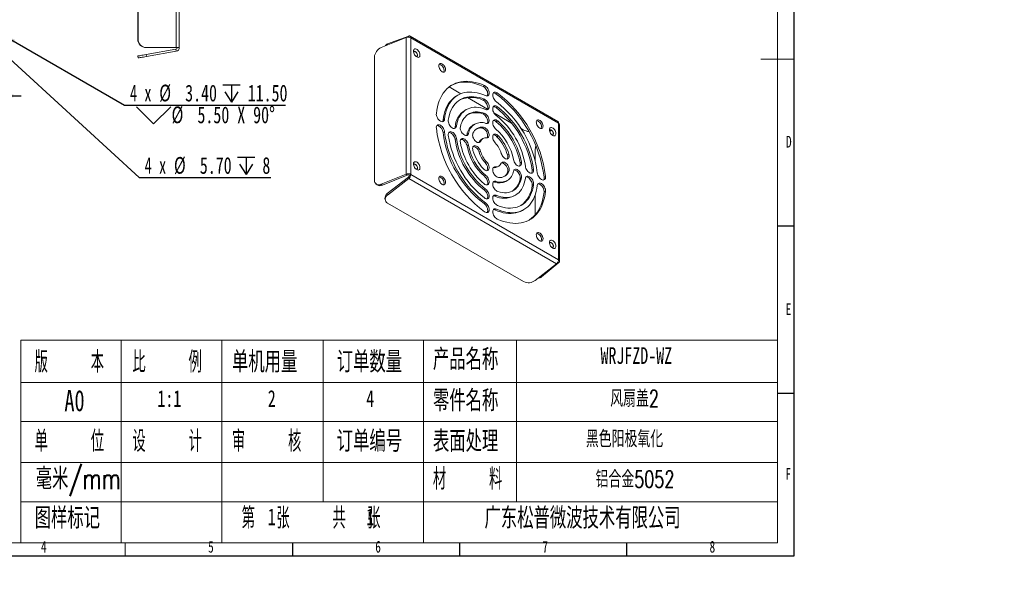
# Model space of a CAD drawing. Header units: millimetres. Extents: x -8 to 916, y -4 to 297.
# Tile 2 of 4: x 188 to 483, y -4 to 160. Entities that reach past the tile are written whole.
import ezdxf

# ---------------------------------------------------------------- set-up
doc = ezdxf.new("R2010")
doc.units = ezdxf.units.MM
for name, color, linetype in [('10', 7, 'Continuous'), ('5', 7, 'Continuous'), ('9', 7, 'Continuous')]:
    doc.layers.add(name, color=color, linetype=linetype)
doc.styles.add('SLDTEXTSTYLE0', font='TXT', dxfattribs={"width": 0.7, "bigfont": 'bigfont'})
doc.styles.add('SLDTEXTSTYLE1', font='TXT', dxfattribs={"width": 0.7})
doc.styles.add('SLDTEXTSTYLE3', font='TXT', dxfattribs={"width": 0.566667, "bigfont": 'bigfont'})
doc.styles.add('SLDTEXTSTYLE4', font='TXT', dxfattribs={"width": 0.633333})
doc.dimstyles.new('SLDDIMSTYLE3', dxfattribs={"dimtxt": 5, "dimasz": 4.08, "dimexe": 0, "dimexo": 0.0625, "dimgap": 1.25, "dimtad": 2, "dimlfac": 2, "dimrnd": 1e-09, "dimzin": 12, "dimdsep": 46, "dimtxsty": 'SLDTEXTSTYLE1', "dimsah": 1, "dimcen": 0.09, "dimadec": 0, "dimazin": 3, "dimtfac": 1, "dimtmove": 0, "dimatfit": 0, "dimfxl": 0, "dimfrac": 2, "dimtolj": 1, "dimtzin": 12, "dimarcsym": 0})
doc.dimstyles.new('SLDDIMSTYLE4', dxfattribs={"dimtxt": 5, "dimasz": 4.08, "dimexe": 0, "dimexo": 0.0625, "dimgap": 1.25, "dimtad": 0, "dimtih": 1, "dimtoh": 1, "dimlfac": 2, "dimrnd": 1e-09, "dimzin": 4, "dimdsep": 46, "dimtxsty": 'SLDTEXTSTYLE1', "dimblk1": 'NONE', "dimsah": 1, "dimcen": 0, "dimadec": 0, "dimazin": 1, "dimtfac": 1, "dimtmove": 0, "dimatfit": 3, "dimldrblk": 'NONE', "dimfxl": 0, "dimfrac": 2, "dimtolj": 1, "dimtzin": 12, "dimarcsym": 0})

# ---------------------------------------------------------------- blocks, each defined once
blk = doc.blocks.new('SW_NOTE_0')
at = {"layer": '10', "color": 0, "attachment_point": 1, "style": 'SLDTEXTSTYLE0'}
for s, insert, char_height in [('1\\M+18141\\M+1955C\\M+196CA\\M+195BD\\M+190AE\\M+18141\\M+19DD9锐\\M+18A70\\M+18141\\M+19DD9\\M+196D1\\M+18E68\\M+18141\\M+19DD9划\\M+18DAD\\M+18141\\M+19DD9变\\M+18C60', (0, 9.55), 7.40833), ('2\\M+18141\\M+18F8A\\M+1974C\\M+196A2\\M+1928D\\M+18EDA\\M+190A1\\M+18CF6\\M+18DB7\\M+18BCF\\M+188C2GB/T1084-2400f级\\M+189C1\\M+18D48', (0, -1.83), 7.40833), ('3\\M+18141\\M+196A2\\M+1928D\\M+18D45\\M+188CA\\M+18CF6\\M+18DB7\\M+18BCF\\M+188C2\\M+1817D0.1', (0, -13.21), 7.4083), ('4\\M+18141\\M+196A2\\M+1928D圆\\M+18A70\\M+18BCF为R2', (0, -24.58), 7.4083), ('5\\M+18141\\M+196A2\\M+1928D\\M+18EDA\\M+190A1\\M+18E51\\M+18FC6SERP\\M+195B6\\M+18C8F\\M+189C1\\M+18D48', (0, -35.96), 7.4083)]:
    blk.add_mtext(s, dxfattribs=dict(at, insert=insert, char_height=char_height))
blk = doc.blocks.new('_D_3')
at = {"layer": '10'}
for p, q in [((176.9, 156.28), (176.9, 135.52)), ((182.4, 156.28), (182.4, 135.52)), ((176.9, 137.52), (170.55, 137.52)), ((182.4, 137.52), (176.9, 137.52)), ((182.4, 137.52), (188.75, 137.52))]:
    blk.add_line(p, q, dxfattribs=at)
for points in [[(176.9, 137.52), (172.82, 138.02), (172.82, 137.01)], [(182.4, 137.52), (186.48, 137.01), (186.48, 138.02)]]:
    blk.add_solid(points, dxfattribs=at)
at = {"layer": '10', "insert": (177.97, 143.96), "char_height": 5, "attachment_point": 1, "style": 'SLDTEXTSTYLE1'}
blk.add_mtext('11', dxfattribs=at)
blk = doc.blocks.new('SW_SYMBOL_HOLE_DEPTH')
at = {"layer": '10', "color": 0}
for p, q in [((0, 875), (800, 875)), ((100, 555), (400, 75)), ((400, 875), (400, 75)), ((700, 555), (400, 75))]:
    blk.add_line(p, q, dxfattribs=at)
blk = doc.blocks.new('SW_SYMBOL_HOLE_SINK')
at = {"layer": '10', "color": 0}
for p, q in [((0, 875), (800, 75)), ((800, 75), (1600, 875))]:
    blk.add_line(p, q, dxfattribs=at)
blk = doc.blocks.new('_D_7')
at = {"layer": '10'}
for p, q in [((181.66, 156.7), (183.13, 155.85)), ((183.13, 155.85), (219.73, 134.71)), ((219.73, 134.71), (267.82, 134.71))]:
    blk.add_line(p, q, dxfattribs=at)
blk.add_solid([(183.13, 155.85), (186.41, 153.37), (186.92, 154.25)], dxfattribs=at)
at = {"layer": '10', "xscale": 0.006445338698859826, "yscale": 0.006445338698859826, "zscale": 0.006445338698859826}
for name, p in [('SW_SYMBOL_HOLE_DEPTH', (249.1, 135.12)), ('SW_SYMBOL_HOLE_SINK', (223.24, 128.6))]:
    blk.add_blockref(name, p, dxfattribs=at)
at = {"layer": '10', "char_height": 5, "attachment_point": 1}
for s, insert, style in [('4 x', (221.32, 140.83), 'SLDTEXTSTYLE4'), ('%%c', (230.08, 140.85), 'SLDTEXTSTYLE1'), ('3.40', (237.83, 140.83), 'SLDTEXTSTYLE1'), ('11.50', (256.54, 140.83), 'SLDTEXTSTYLE1'), ('%%c', (233.76, 134.33), 'SLDTEXTSTYLE1'), ('5.50 X 90°', (241.51, 134.31), 'SLDTEXTSTYLE1')]:
    blk.add_mtext(s, dxfattribs=dict(at, insert=insert, style=style))
blk = doc.blocks.new('_NONE')
blk = doc.blocks.new('_D_8')
at = {"layer": '10'}
for p, q in [((175.84, 157.24), (177.95, 155.32)), ((177.95, 155.32), (224.12, 113.09)), ((224.12, 113.09), (263.43, 113.09))]:
    blk.add_line(p, q, dxfattribs=at)
blk.add_solid([(177.95, 155.32), (180.62, 152.19), (181.3, 152.94)], dxfattribs=at)
at = {"layer": '10', "xscale": 0.006445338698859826, "yscale": 0.006445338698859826, "zscale": 0.006445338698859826}
blk.add_blockref('SW_SYMBOL_HOLE_DEPTH', (253.49, 113.5), dxfattribs=at)
at = {"layer": '10', "char_height": 5, "attachment_point": 1}
for s, insert, style in [('4 x', (225.71, 119.2), 'SLDTEXTSTYLE4'), ('%%c', (234.47, 119.22), 'SLDTEXTSTYLE1'), ('5.70', (242.22, 119.2), 'SLDTEXTSTYLE1'), ('8', (260.93, 119.2), 'SLDTEXTSTYLE1')]:
    blk.add_mtext(s, dxfattribs=dict(at, insert=insert, style=style))

msp = doc.modelspace()

# ---------------------------------------------------------------- linework, layer by layer
at = {"color": 7, "linetype": 'Continuous', "lineweight": 15}
for p, q in [((235.1647, 201.9027), (235.1647, 151.9027)), ((236.0737, 201.9027), (236.0737, 151.9027)), ((223.6594, 199.4027), (223.6594, 154.4027)), ((223.7636, 199.4027), (223.7636, 154.4027)), ((223.6594, 154.4027), (223.7636, 154.4027)), ((303.9386, 154.9212), (296.5031, 151.9157)), ((298.3837, 153.0017), (304.7046, 155.3636)), ((303.9386, 154.9212), (303.9386, 114.0942)), ((304.6583, 155.034), (304.7046, 155.3636)), ((349.3136, 129.841), (305.1195, 155.3537)), ((305.3473, 154.8501), (305.3473, 114.0231)), ((349.5415, 129.3373), (305.3473, 154.8501)), ((226.2257, 151.9027), (226.1215, 151.9027)), ((226.1215, 149.8341), (235.0606, 151.4103)), ((226.2257, 151.9027), (235.1647, 151.9027)), ((226.2257, 149.2432), (235.1647, 150.8194)), ((235.0606, 151.4103), (235.1647, 150.8194)), ((236.0737, 151.9027), (235.1647, 151.9027)), ((298.3837, 153.0017), (298.3352, 152.6562)), ((223.7636, 148.8091), (223.6594, 149.4)), ((226.1215, 149.8341), (226.2257, 149.2432)), ((294.4553, 149.0465), (294.4553, 112.3022)), ((320.2911, 138.1317), (316.7938, 140.1507)), ((326.9647, 140.3231), (327.3889, 140.568)), ((319.4264, 137.7131), (319.0021, 137.4682)), ((328.2659, 133.5279), (322.2856, 136.9803)), ((326.9211, 136.2223), (327.3453, 136.4672)), ((330.788, 138.116), (331.2122, 138.3609)), ((321.9262, 133.3829), (321.5019, 133.138)), ((330.8316, 133.9648), (331.2558, 134.2097)), ((315.0057, 130.2463), (315.4299, 130.4912)), ((326.8395, 132.1), (327.2638, 132.3449)), ((335.467, 129.3708), (330.1805, 132.4226)), ((330.9131, 129.7484), (331.3374, 129.9933)), ((315.0057, 126.4959), (315.4299, 126.7408)), ((318.5669, 128.1401), (318.9912, 128.385)), ((324.426, 129.0526), (324.0017, 128.8077)), ((326.6326, 127.8773), (327.0569, 128.1222)), ((338.9955, 127.3339), (338.31, 127.7296)), ((346.8868, 126.8376), (347.3604, 127.2282)), ((349.5415, 88.5103), (349.5415, 129.3373)), ((349.8637, 88.0613), (349.8637, 128.8883)), ((318.5669, 124.4904), (318.9912, 124.7353)), ((322.1469, 125.9793), (322.5712, 126.2242)), ((325.7759, 123.6453), (326.2002, 123.8902)), ((326.9258, 124.7224), (326.5015, 124.4775)), ((331.12, 125.2867), (331.5443, 125.5317)), ((322.1469, 122.5178), (322.5712, 122.7628)), ((325.6946, 123.5064), (325.7759, 123.6453)), ((325.7759, 120.6618), (326.2002, 120.9067)), ((342.533, 118.1256), (342.533, 121.2068)), ((334.2612, 119.8461), (334.6855, 120.091)), ((327.5845, 117.5293), (328.0087, 117.7742)), ((330.1681, 116.0378), (330.0074, 116.0368)), ((330.1681, 116.0378), (330.5924, 116.2827)), ((331.2511, 116.25), (331.6754, 116.4949)), ((334.2612, 114.6642), (334.6855, 114.9091)), ((338.0214, 117.4364), (338.4457, 117.6813)), ((341.632, 115.2579), (342.0563, 115.5028)), ((296.5031, 111.0886), (303.9386, 114.0942)), ((296.8473, 110.8049), (304.2827, 113.8105)), ((298.31, 108.2714), (304.6309, 113.2074)), ((298.3837, 107.8314), (304.7046, 112.7675)), ((304.2827, 113.8105), (303.9386, 114.0942)), ((304.6309, 113.2074), (304.7046, 112.7675)), ((348.8988, 87.2547), (304.7046, 112.7675)), ((305.3473, 114.0231), (304.9231, 113.7781)), ((305.3473, 114.0231), (349.5415, 88.5103)), ((327.3776, 113.4581), (327.8018, 113.703)), ((330.3751, 111.7276), (330.7993, 111.9726)), ((333.7509, 111.9198), (334.1752, 112.1647)), ((338.0214, 112.7324), (338.4457, 112.9773)), ((345.205, 113.1449), (345.6293, 113.3898)), ((294.9128, 111.201), (295.257, 110.9173)), ((296.5031, 111.0886), (296.8473, 110.8049)), ((327.296, 109.3711), (327.7203, 109.616)), ((341.632, 110.7422), (342.0563, 110.9871)), ((297.6121, 106.838), (297.6858, 106.398)), ((298.31, 108.2714), (298.3837, 107.8314)), ((330.4566, 107.5465), (330.8809, 107.7915)), ((336.2507, 107.5895), (336.675, 107.8344)), ((342.533, 101.9104), (342.533, 107.8139)), ((345.205, 108.7299), (345.6293, 108.9748)), ((339.0692, 81.9797), (298.4105, 105.4514)), ((327.2524, 105.2839), (327.6767, 105.5288)), ((330.5002, 103.409), (330.9245, 103.6539)), ((338.7505, 103.2593), (339.1748, 103.5042)), ((348.8988, 87.2547), (342.5779, 82.3187)), ((349.6648, 87.697), (344.4584, 83.4047)), ((349.3564, 87.8217), (349.6648, 87.697)), ((344.1356, 83.5351), (344.4584, 83.4047))]:
    msp.add_line(p, q, dxfattribs=at)
at = {"color": 7, "linetype": 'Continuous', "lineweight": 15, "flags": 128}
for points in [[(305.3473, 154.8501), (305.3355, 154.9992), (305.3004, 155.1302), (305.2431, 155.239), (305.1654, 155.3224), (305.0695, 155.3778), (304.9584, 155.4034), (304.8355, 155.3987), (304.7046, 155.3636)], [(307.1151, 149.1345), (307.3393, 149.0353), (307.5515, 149.002), (307.7401, 149.0364), (307.895, 149.1365), (308.0079, 149.2971), (308.0726, 149.5095), (308.0857, 149.7622), (308.0465, 150.0415), (307.9571, 150.3325), (307.8223, 150.6194), (307.6494, 150.8868), (307.4476, 151.1203), (307.228, 151.3072), (307.0022, 151.4375), (306.7826, 151.5042), (306.5808, 151.5037), (306.4079, 151.436), (306.2731, 151.3047), (306.1837, 151.1169), (306.1445, 150.8828), (306.1576, 150.615), (306.2223, 150.3279), (306.3352, 150.037), (306.4901, 149.7579), (306.6787, 149.5058), (306.8909, 149.2942), (307.1151, 149.1345)], [(306.9068, 149.2808), (306.921, 149.2774), (307.0824, 149.274), (307.2138, 149.3389), (307.3034, 149.4664), (307.3432, 149.645), (307.3298, 149.8591), (307.2644, 150.0895), (307.1527, 150.3157), (307.0047, 150.5177), (306.8335, 150.6775), (306.6543, 150.7809), (306.4831, 150.8188), (306.3351, 150.7877), (306.2234, 150.6904), (306.1654, 150.5651)], [(306.6908, 150.7064), (306.868, 150.5732), (307.0294, 150.3903), (307.1607, 150.1738), (307.2503, 149.9429), (307.2902, 149.7182), (307.2768, 149.5196), (307.2114, 149.3648), (307.1415, 149.2929)], [(223.6594, 149.4), (223.6968, 149.4066), (223.8079, 149.4261), (223.9893, 149.4581), (224.2354, 149.5015), (224.5389, 149.555), (224.8905, 149.617), (225.2794, 149.6856), (225.6939, 149.7587), (226.1215, 149.8341)], [(226.2257, 149.2432), (225.7981, 149.1678), (225.3836, 149.0947), (224.9946, 149.0261), (224.6431, 148.9642), (224.3396, 148.9106), (224.0935, 148.8672), (223.9121, 148.8353), (223.801, 148.8157), (223.7636, 148.8091)], [(314.7165, 144.7055), (314.9489, 144.6027), (315.1687, 144.5682), (315.3642, 144.6038), (315.5247, 144.7076), (315.6417, 144.874), (315.7088, 145.0941), (315.7224, 145.356), (315.6818, 145.6455), (315.5891, 145.947), (315.4494, 146.2444), (315.2702, 146.5215), (315.0611, 146.7635), (314.8335, 146.9572), (314.5995, 147.0923), (314.3719, 147.1614), (314.1628, 147.1608), (313.9836, 147.0906), (313.8439, 146.9546), (313.7512, 146.76), (313.7106, 146.5174), (313.7242, 146.2398), (313.7913, 145.9423), (313.9083, 145.6408), (314.0688, 145.3516), (314.2643, 145.0903), (314.4841, 144.871), (314.7165, 144.7055)], [(327.3889, 140.568), (326.443, 140.9539), (325.5067, 141.271), (324.5833, 141.5182), (323.6758, 141.6946), (322.7873, 141.7998), (321.9209, 141.8333), (321.0794, 141.7951), (320.2657, 141.6851), (319.4826, 141.504), (318.7327, 141.2521), (318.0185, 140.9304), (317.3425, 140.54), (316.7069, 140.0822), (316.1139, 139.5586), (315.5655, 138.9709), (315.0635, 138.321), (314.6097, 137.6113), (314.2056, 136.8441), (313.8525, 136.0219), (313.5517, 135.1477), (313.3041, 134.2242), (313.1106, 133.2548), (312.9719, 132.2425)], [(326.9647, 140.3231), (326.0187, 140.709), (325.0825, 141.026), (324.159, 141.2732), (323.2515, 141.4497), (322.3631, 141.5549), (321.4966, 141.5884), (320.6552, 141.5501), (319.8415, 141.4402), (319.0583, 141.259), (318.3084, 141.0072), (317.5942, 140.6855), (317.4663, 140.6185)], [(315.4299, 130.4912), (315.5543, 131.3893), (315.7294, 132.2476), (315.9547, 133.0628), (316.2293, 133.832), (316.5522, 134.5523), (316.9222, 135.2211), (317.338, 135.8359), (317.798, 136.3944), (318.3006, 136.8946), (318.8437, 137.3345), (319.4256, 137.7127), (320.0439, 138.0276), (320.6964, 138.2781), (321.3808, 138.4634), (322.0944, 138.5826), (322.8347, 138.6354), (323.5988, 138.6216), (324.384, 138.5412), (325.1874, 138.3945), (326.006, 138.1821), (326.8368, 137.9047), (327.6767, 137.5634)], [(328.1695, 137.4729), (328.2449, 137.5991), (328.3219, 137.8398), (328.3459, 138.1234), (328.3158, 138.4374), (328.233, 138.7683), (328.101, 139.1014), (327.9256, 139.4222), (327.7145, 139.7168), (327.477, 139.9722), (327.2233, 140.1773), (326.9647, 140.3231)], [(327.6767, 137.5634), (327.9291, 137.4832), (328.1642, 137.4723), (328.3716, 137.5309), (328.5424, 137.6567), (328.6691, 137.844), (328.7462, 138.0847), (328.7702, 138.3683), (328.7401, 138.6824), (328.6572, 139.0132), (328.5252, 139.3463), (328.3499, 139.6672), (328.1388, 139.9617), (327.9013, 140.2171), (327.6476, 140.4222), (327.3889, 140.568)], [(331.2122, 138.3609), (330.9536, 138.5137), (330.6999, 138.6015), (330.4623, 138.6204), (330.2513, 138.5695), (330.0759, 138.4511), (329.9439, 138.2704), (329.8611, 138.0352), (329.831, 137.7559), (329.855, 137.4446), (329.932, 137.1149), (330.0587, 136.7814), (330.2295, 136.4584), (330.437, 136.1602), (330.6721, 135.8998), (330.9245, 135.6885)], [(315.0057, 130.2463), (315.13, 131.1444), (315.3051, 132.0026), (315.5304, 132.8179), (315.805, 133.5871), (316.1279, 134.3074), (316.498, 134.9762), (316.9138, 135.591), (317.3738, 136.1495), (317.8763, 136.6496), (318.4195, 137.0896), (319.0013, 137.4677), (319.0021, 137.4682)], [(327.3453, 136.4672), (326.542, 136.7586), (325.7497, 136.9852), (324.9716, 137.1461), (324.2109, 137.2407), (323.4706, 137.2687), (322.7537, 137.2298), (322.063, 137.1244), (321.4014, 136.9527), (320.7714, 136.7154), (320.1756, 136.4136), (319.6164, 136.0484), (319.096, 135.6214), (318.6165, 135.1341), (318.1799, 134.5886), (317.7879, 133.987), (317.442, 133.3319), (317.1436, 132.6256), (316.894, 131.8713), (316.6942, 131.0717), (316.5449, 130.2302)], [(328.1695, 133.3537), (328.2616, 133.5173), (328.3298, 133.7661), (328.3446, 134.0558), (328.3054, 134.3737), (328.2139, 134.7059), (328.0741, 135.038), (327.8921, 135.3553), (327.6758, 135.6441), (327.4348, 135.8917), (327.1795, 136.0873), (326.9211, 136.2223)], [(327.7203, 133.4259), (327.9705, 133.3573), (328.2016, 133.3582), (328.4034, 133.4285), (328.5672, 133.5652), (328.6858, 133.7622), (328.754, 134.011), (328.7689, 134.3007), (328.7297, 134.6186), (328.6382, 134.9508), (328.4983, 135.2829), (328.3163, 135.6002), (328.1001, 135.889), (327.859, 136.1366), (327.6037, 136.3322), (327.3453, 136.4672)], [(318.9912, 128.385), (319.1278, 129.1386), (319.3148, 129.85), (319.5511, 130.5157), (319.8358, 131.1324), (320.1673, 131.6969), (320.544, 132.2066), (320.964, 132.6589), (321.4253, 133.0515), (321.9256, 133.3825), (322.4624, 133.6504), (323.033, 133.8536), (323.6346, 133.9914), (324.2643, 134.0628), (324.9189, 134.0677), (325.5952, 134.006), (326.2898, 133.878), (326.9994, 133.6843), (327.7203, 133.4259)], [(327.2638, 132.3449), (326.5798, 132.5323), (325.9113, 132.6517), (325.2621, 132.7025), (324.6359, 132.6844), (324.0363, 132.5975), (323.4667, 132.4423), (322.9303, 132.2197), (322.4303, 131.9309), (321.9693, 131.5776), (321.5502, 131.1618), (321.1752, 130.6859), (320.8465, 130.1526), (320.5659, 129.5649), (320.3352, 128.9261), (320.1555, 128.24)], [(331.2558, 134.2097), (330.9974, 134.3731), (330.7421, 134.4722), (330.5011, 134.503), (330.2848, 134.4639), (330.1028, 134.3566), (329.963, 134.186), (329.8715, 133.9594), (329.8323, 133.6868), (329.8471, 133.38), (329.9153, 133.0524), (330.0339, 132.7185), (330.1977, 132.3927), (330.3996, 132.0893), (330.6306, 131.8216), (330.8809, 131.6013)], [(312.9719, 132.2425), (312.9688, 131.9456), (313.0196, 131.6234), (313.122, 131.2899), (313.2716, 130.9598), (313.4618, 130.6475), (313.6843, 130.3667), (313.9293, 130.1295), (314.1863, 129.9465), (314.4439, 129.8255), (314.6908, 129.7719), (314.9164, 129.7879), (315.1106, 129.873), (315.2652, 130.0234), (315.3732, 130.2325), (315.4299, 130.4912)], [(316.5449, 130.2302), (316.5326, 129.9389), (316.5744, 129.62), (316.6683, 129.2874), (316.8102, 128.9558), (316.9941, 128.6394), (317.2117, 128.3523), (317.4537, 128.107), (317.7094, 127.9141), (317.9677, 127.7821), (318.2172, 127.7168), (318.4471, 127.721), (318.6474, 127.7946), (318.8092, 127.9343), (318.9255, 128.134), (318.9912, 128.385)], [(328.1695, 129.202), (328.1861, 129.2254), (328.2891, 129.44), (328.3404, 129.7032), (328.3379, 130.0034), (328.2817, 130.3274), (328.1741, 130.6612), (328.0201, 130.9901), (327.8261, 131.2998), (327.6009, 131.5767), (327.3541, 131.8087), (327.0965, 131.9857), (326.8395, 132.1)], [(327.8018, 129.2447), (328.0471, 129.1982), (328.2698, 129.2215), (328.4604, 129.3135), (328.6104, 129.4703), (328.7133, 129.685), (328.7647, 129.9481), (328.7622, 130.2483), (328.7059, 130.5723), (328.5984, 130.9061), (328.4443, 131.235), (328.2504, 131.5447), (328.0251, 131.8216), (327.7783, 132.0536), (327.5208, 132.2306), (327.2638, 132.3449)], [(331.3374, 129.9933), (331.0803, 130.1757), (330.8228, 130.2961), (330.576, 130.349), (330.3507, 130.3322), (330.1568, 130.2464), (330.0027, 130.0954), (329.8952, 129.8858), (329.839, 129.6266), (329.8365, 129.3294), (329.8878, 129.0069), (329.9907, 128.6735), (330.1408, 128.3435), (330.3313, 128.0314), (330.5541, 127.751), (330.7993, 127.5143)], [(343.8847, 127.867), (344.117, 127.7643), (344.3369, 127.7297), (344.5323, 127.7654), (344.6929, 127.8692), (344.8099, 128.0356), (344.877, 128.2557), (344.8906, 128.5176), (344.8499, 128.8071), (344.7573, 129.1086), (344.6176, 129.406), (344.4384, 129.6831), (344.2293, 129.9251), (344.0016, 130.1188), (343.7677, 130.2538), (343.54, 130.323), (343.331, 130.3224), (343.1517, 130.2522), (343.012, 130.1161), (342.9194, 129.9216), (342.8787, 129.679), (342.8923, 129.4014), (342.9594, 129.1039), (343.0764, 128.8024), (343.237, 128.5132), (343.4324, 128.2519), (343.6523, 128.0325), (343.8847, 127.867)], [(315.4299, 126.7408), (315.3732, 127.065), (315.2652, 127.3988), (315.1106, 127.7276), (314.9164, 128.037), (314.6908, 128.3135), (314.4439, 128.545), (314.1863, 128.7215), (313.9293, 128.835), (313.6843, 128.8809), (313.4618, 128.8569), (313.2716, 128.7642), (313.122, 128.6068), (313.0196, 128.3916), (312.9688, 128.128), (312.9719, 127.8275)], [(315.0057, 126.4959), (314.9489, 126.8201), (314.8409, 127.1539), (314.6864, 127.4827), (314.4921, 127.7921), (314.2666, 128.0686), (314.0196, 128.3001), (313.762, 128.4765), (313.5051, 128.5901), (313.26, 128.6359), (313.1399, 128.6321)], [(318.9912, 124.7353), (318.9255, 125.0622), (318.8092, 125.3962), (318.6474, 125.7227), (318.4471, 126.0274), (318.2172, 126.2971), (317.9677, 126.5199), (317.7094, 126.6861), (317.4537, 126.7884), (317.2117, 126.8225), (316.9941, 126.7867), (316.8102, 126.6826), (316.6683, 126.5148), (316.5744, 126.2907), (316.5326, 126.02), (316.5449, 125.7145)], [(318.4047, 127.7148), (318.5012, 127.8891), (318.5669, 128.1401)], [(320.1555, 128.24), (320.1259, 127.9603), (320.1505, 127.6487), (320.228, 127.319), (320.3552, 126.9854), (320.5264, 126.6626), (320.7342, 126.3647), (320.9695, 126.1048), (321.222, 125.894), (321.4807, 125.7418), (321.7343, 125.6547), (321.9716, 125.6366), (322.1824, 125.6881), (322.3573, 125.8072), (322.4888, 125.9885), (322.5712, 126.2242)], [(328.0087, 124.9346), (328.2358, 124.9466), (328.4322, 125.0278), (328.5892, 125.1745), (328.7001, 125.3804), (328.76, 125.6364), (328.7662, 125.9315), (328.7185, 126.2526), (328.6191, 126.5858), (328.4721, 126.9165), (328.2841, 127.2302), (328.0632, 127.5133), (327.8192, 127.7533), (327.5626, 127.9397), (327.3048, 128.0645), (327.0569, 128.1222)], [(347.7737, 125.6627), (347.998, 125.5636), (348.2101, 125.5303), (348.3987, 125.5646), (348.5536, 125.6648), (348.6665, 125.8254), (348.7312, 126.0378), (348.7444, 126.2904), (348.7052, 126.5698), (348.6158, 126.8608), (348.4809, 127.1477), (348.308, 127.4151), (348.1063, 127.6485), (347.8866, 127.8355), (347.6609, 127.9658), (347.4412, 128.0325), (347.2395, 128.0319), (347.0665, 127.9642), (346.9317, 127.8329), (346.8423, 127.6452), (346.8031, 127.4111), (346.8162, 127.1433), (346.881, 126.8562), (346.9939, 126.5652), (347.1488, 126.2862), (347.3374, 126.0341), (347.5495, 125.8224), (347.7737, 125.6627)], [(347.5655, 125.809), (347.5797, 125.8057), (347.7411, 125.8023), (347.8724, 125.8672), (347.962, 125.9946), (348.0019, 126.1733), (347.9885, 126.3873), (347.923, 126.6177), (347.8113, 126.844), (347.6633, 127.046), (347.4921, 127.2058), (347.3129, 127.3092), (347.1417, 127.347), (346.9937, 127.316), (346.882, 127.2187), (346.824, 127.0934)], [(347.3495, 127.2346), (347.5266, 127.1015), (347.6881, 126.9186), (347.8194, 126.702), (347.909, 126.4711), (347.9488, 126.2464), (347.9354, 126.0478), (347.87, 125.893), (347.8001, 125.8212)], [(318.5669, 124.4904), (318.5012, 124.8173), (318.3849, 125.1512), (318.2231, 125.4777), (318.0229, 125.7825), (317.793, 126.0521), (317.5434, 126.275), (317.2851, 126.4412), (317.0294, 126.5435), (316.7875, 126.5775), (316.707, 126.5728)], [(322.5712, 122.7628), (322.4888, 123.0935), (322.3573, 123.4266), (322.1824, 123.7477), (321.9716, 124.0426), (321.7343, 124.2985), (321.4807, 124.5041), (321.222, 124.6505), (320.9695, 124.7314), (320.7342, 124.7431), (320.5264, 124.6851), (320.3552, 124.56), (320.228, 124.3733), (320.1505, 124.1331), (320.1259, 123.8498), (320.1555, 123.536)], [(322.1469, 122.5178), (322.0646, 122.8486), (321.9331, 123.1817), (321.7581, 123.5028), (321.5474, 123.7977), (321.31, 124.0535), (321.0565, 124.2592), (320.7978, 124.4056), (320.5453, 124.4865), (320.31, 124.4981), (320.3024, 124.4973)], [(322, 125.6393), (322.0646, 125.7436), (322.1469, 125.9793)], [(323.9157, 126.3082), (323.8417, 126.0647), (323.8209, 125.779), (323.8541, 125.4635), (323.9399, 125.1322), (324.0746, 124.7994), (324.2523, 124.4797), (324.4652, 124.1871), (324.704, 123.9343), (324.9583, 123.7325), (325.2169, 123.5904), (325.4686, 123.5142), (325.7023, 123.5073), (325.9079, 123.57), (326.0763, 123.6995), (326.2002, 123.8902)], [(331.5443, 125.5317), (331.2964, 125.7602), (331.0385, 125.9331), (330.782, 126.0429), (330.5379, 126.0846), (330.3171, 126.0566), (330.1291, 125.9599), (329.9821, 125.7989), (329.8826, 125.5806), (329.8349, 125.3145), (329.8412, 125.0123), (329.901, 124.6871), (330.0119, 124.3532), (330.169, 124.0251), (330.3653, 123.7173), (330.5924, 123.4431)], [(326.2002, 120.9067), (326.0763, 121.2405), (325.9079, 121.5645), (325.7023, 121.8645), (325.4686, 122.1275), (325.2169, 122.3419), (324.9583, 122.4984), (324.704, 122.5901), (324.4652, 122.6131), (324.2523, 122.5662), (324.0746, 122.4517), (323.9399, 122.2744), (323.8541, 122.0422), (323.8209, 121.7651), (323.8417, 121.4553), (323.9157, 121.1263)], [(325.7759, 120.6618), (325.652, 120.9956), (325.4836, 121.3195), (325.278, 121.6196), (325.0443, 121.8825), (324.7926, 122.097), (324.534, 122.2535), (324.2797, 122.3452), (324.0409, 122.3681), (323.997, 122.3644)], [(307.1151, 115.4522), (307.3393, 115.353), (307.5515, 115.3197), (307.7401, 115.3541), (307.895, 115.4542), (308.0079, 115.6148), (308.0726, 115.8272), (308.0857, 116.0799), (308.0465, 116.3592), (307.9571, 116.6502), (307.8223, 116.9371), (307.6494, 117.2045), (307.4476, 117.438), (307.228, 117.6249), (307.0022, 117.7552), (306.7826, 117.8219), (306.5808, 117.8214), (306.4079, 117.7536), (306.2731, 117.6224), (306.1837, 117.4346), (306.1445, 117.2005), (306.1576, 116.9327), (306.2223, 116.6456), (306.3352, 116.3547), (306.4901, 116.0756), (306.6787, 115.8235), (306.8909, 115.6119), (307.1151, 115.4522)], [(332.401, 120.3106), (332.5249, 119.9768), (332.6933, 119.6529), (332.8989, 119.3528), (333.1326, 119.0899), (333.3843, 118.8754), (333.6429, 118.7189), (333.8971, 118.6272), (334.1359, 118.6043), (334.3488, 118.6511), (334.5265, 118.7656), (334.6612, 118.9429), (334.7471, 119.1751), (334.7803, 119.4522), (334.7595, 119.762), (334.6855, 120.091)], [(336.03, 118.4546), (336.1123, 118.1238), (336.2438, 117.7907), (336.4188, 117.4696), (336.6295, 117.1747), (336.8669, 116.9189), (337.1204, 116.7132), (337.3791, 116.5668), (337.6316, 116.4859), (337.8669, 116.4743), (338.0747, 116.5322), (338.2459, 116.6573), (338.3731, 116.844), (338.4507, 117.0843), (338.4752, 117.3675), (338.4457, 117.6813)], [(306.9068, 115.5985), (306.921, 115.5951), (307.0824, 115.5917), (307.2138, 115.6566), (307.3034, 115.784), (307.3432, 115.9627), (307.3298, 116.1768), (307.2644, 116.4071), (307.1527, 116.6334), (307.0047, 116.8354), (306.8335, 116.9952), (306.6543, 117.0986), (306.4831, 117.1365), (306.3351, 117.1054), (306.2234, 117.0081), (306.1654, 116.8828)], [(306.6908, 117.024), (306.868, 116.8909), (307.0294, 116.708), (307.1607, 116.4914), (307.2503, 116.2606), (307.2902, 116.0358), (307.2768, 115.8373), (307.2114, 115.6825), (307.1415, 115.6106)], [(327.0569, 115.6856), (327.3048, 115.4571), (327.5626, 115.2842), (327.8192, 115.1745), (328.0632, 115.1327), (328.2841, 115.1608), (328.4721, 115.2574), (328.6191, 115.4184), (328.7185, 115.6367), (328.7662, 115.9028), (328.76, 116.205), (328.7001, 116.5302), (328.5892, 116.8641), (328.4322, 117.1922), (328.2358, 117.5), (328.0087, 117.7742)], [(330.5924, 116.2827), (330.3653, 116.2707), (330.169, 116.1896), (330.0119, 116.0428), (329.901, 115.837), (329.8412, 115.5809), (329.8349, 115.2858), (329.8826, 114.9647), (329.9821, 114.6315), (330.1291, 114.3008), (330.3171, 113.9871), (330.5379, 113.7041), (330.782, 113.4641), (331.0385, 113.2776), (331.2964, 113.1528), (331.5443, 113.0951)], [(334.6855, 114.9091), (334.7595, 115.1526), (334.7803, 115.4383), (334.7471, 115.7538), (334.6612, 116.0852), (334.5265, 116.418), (334.3488, 116.7376), (334.1359, 117.0303), (333.8971, 117.283), (333.6429, 117.4848), (333.3843, 117.627), (333.1326, 117.7031), (332.8989, 117.71), (332.6933, 117.6473), (332.5249, 117.5178), (332.401, 117.3271)], [(338.4457, 112.9773), (338.4752, 113.257), (338.4507, 113.5686), (338.3731, 113.8984), (338.2459, 114.2319), (338.0747, 114.5547), (337.8669, 114.8526), (337.6316, 115.1126), (337.3791, 115.3233), (337.1204, 115.4755), (336.8669, 115.5626), (336.6295, 115.5808), (336.4188, 115.5292), (336.2438, 115.4101), (336.1123, 115.2288), (336.03, 114.9931)], [(338.0214, 112.7324), (338.0509, 113.0121), (338.0264, 113.3237), (337.9489, 113.6534), (337.8217, 113.987), (337.6505, 114.3098), (337.4427, 114.6077), (337.2074, 114.8676), (336.9548, 115.0783), (336.6962, 115.2306), (336.4426, 115.3177), (336.2053, 115.3358), (336.1769, 115.3331)], [(339.61, 116.482), (339.6757, 116.1551), (339.792, 115.8212), (339.9538, 115.4947), (340.154, 115.1899), (340.3839, 114.9203), (340.6335, 114.6974), (340.8917, 114.5312), (341.1475, 114.4289), (341.3894, 114.3949), (341.6071, 114.4307), (341.7909, 114.5347), (341.9329, 114.7025), (342.0268, 114.9266), (342.0685, 115.1973), (342.0563, 115.5028)], [(314.7165, 111.0231), (314.9489, 110.9204), (315.1687, 110.8858), (315.3642, 110.9215), (315.5247, 111.0253), (315.6417, 111.1917), (315.7088, 111.4118), (315.7224, 111.6737), (315.6818, 111.9632), (315.5891, 112.2647), (315.4494, 112.5621), (315.2702, 112.8392), (315.0611, 113.0812), (314.8335, 113.2749), (314.5995, 113.4099), (314.3719, 113.4791), (314.1628, 113.4785), (313.9836, 113.4083), (313.8439, 113.2723), (313.7512, 113.0777), (313.7106, 112.8351), (313.7242, 112.5575), (313.7913, 112.26), (313.9083, 111.9585), (314.0688, 111.6693), (314.2643, 111.408), (314.4841, 111.1887), (314.7165, 111.0231)], [(327.2638, 111.224), (327.5208, 111.0416), (327.7783, 110.9212), (328.0251, 110.8683), (328.2504, 110.8851), (328.4443, 110.9709), (328.5984, 111.1219), (328.7059, 111.3316), (328.7622, 111.5907), (328.7647, 111.888), (328.7133, 112.2104), (328.6104, 112.5439), (328.4604, 112.8738), (328.2698, 113.1859), (328.0471, 113.4664), (327.8018, 113.703)], [(328.1695, 110.8707), (328.1741, 110.877), (328.2817, 111.0866), (328.3379, 111.3458), (328.3404, 111.643), (328.2891, 111.9655), (328.1861, 112.2989), (328.0361, 112.6289), (327.8456, 112.941), (327.6228, 113.2214), (327.3776, 113.4581)], [(330.7993, 111.9726), (330.5541, 112.0191), (330.3313, 111.9958), (330.1408, 111.9038), (329.9907, 111.747), (329.8878, 111.5324), (329.8365, 111.2692), (329.839, 110.969), (329.8952, 110.645), (330.0027, 110.3112), (330.1568, 109.9823), (330.3507, 109.6726), (330.576, 109.3957), (330.8228, 109.1637), (331.0803, 108.9867), (331.3374, 108.8724)], [(339.61, 112.8323), (339.4734, 112.0787), (339.2864, 111.3673), (339.05, 110.7016), (338.7654, 110.085), (338.4339, 109.5204), (338.0572, 109.0107), (337.6371, 108.5585), (337.1758, 108.1658), (336.6756, 107.8348), (336.1388, 107.567), (335.5682, 107.3637), (334.9665, 107.226), (334.3369, 107.1545), (333.6822, 107.1496), (333.006, 107.2113), (332.3113, 107.3393), (331.6018, 107.533), (330.8809, 107.7915)], [(331.3374, 108.8724), (332.0214, 108.6851), (332.6899, 108.5656), (333.3391, 108.5148), (333.9652, 108.5329), (334.5648, 108.6198), (335.1344, 108.775), (335.6708, 108.9976), (336.1709, 109.2864), (336.6318, 109.6397), (337.051, 110.0555), (337.426, 110.5314), (337.7547, 111.0647), (338.0352, 111.6524), (338.266, 112.2912), (338.4457, 112.9773)], [(342.0563, 110.9871), (342.0685, 111.2784), (342.0268, 111.5973), (341.9329, 111.9299), (341.7909, 112.2616), (341.6071, 112.5779), (341.3894, 112.865), (341.1475, 113.1103), (340.8917, 113.3032), (340.6335, 113.4352), (340.3839, 113.5005), (340.154, 113.4963), (339.9538, 113.4227), (339.792, 113.283), (339.6757, 113.0833), (339.61, 112.8323)], [(341.632, 110.7422), (341.6443, 111.0335), (341.6025, 111.3524), (341.5086, 111.685), (341.3667, 112.0166), (341.1828, 112.333), (340.9652, 112.6201), (340.7232, 112.8654), (340.4675, 113.0583), (340.2092, 113.1903), (339.9597, 113.2556), (339.7722, 113.2576)], [(343.1712, 114.4765), (343.228, 114.1523), (343.336, 113.8185), (343.4905, 113.4897), (343.6848, 113.1803), (343.9103, 112.9038), (344.1573, 112.6723), (344.4149, 112.4959), (344.6718, 112.3823), (344.9169, 112.3365), (345.1394, 112.3604), (345.3296, 112.4531), (345.4791, 112.6105), (345.5816, 112.8257), (345.6323, 113.0893), (345.6293, 113.3898)], [(328.1695, 106.719), (328.2139, 106.7864), (328.3054, 107.013), (328.3446, 107.2856), (328.3298, 107.5924), (328.2616, 107.92), (328.143, 108.2539), (327.9792, 108.5797), (327.7773, 108.8831), (327.5462, 109.1508), (327.296, 109.3711)], [(327.3453, 107.0076), (327.6037, 106.8443), (327.859, 106.7451), (328.1001, 106.7144), (328.3163, 106.7535), (328.4983, 106.8607), (328.6382, 107.0313), (328.7297, 107.2579), (328.7689, 107.5306), (328.754, 107.8374), (328.6858, 108.1649), (328.5672, 108.4988), (328.4034, 108.8246), (328.2016, 109.128), (327.9705, 109.3957), (327.7203, 109.616)], [(330.3751, 111.7276), (330.1298, 111.7742), (330.0074, 111.7704)], [(343.1712, 110.7261), (343.0469, 109.828), (342.8718, 108.9698), (342.6465, 108.1545), (342.3719, 107.3853), (342.049, 106.665), (341.6789, 105.9962), (341.2631, 105.3814), (340.8031, 104.8229), (340.3006, 104.3228), (339.7574, 103.8828), (339.1756, 103.5047), (338.5572, 103.1897), (337.9047, 102.9392), (337.2204, 102.754), (336.5067, 102.6347), (335.7665, 102.5819), (335.0023, 102.5957), (334.2171, 102.6761), (333.4137, 102.8228), (332.5951, 103.0352), (331.7643, 103.3126), (330.9245, 103.6539)], [(331.2558, 104.7501), (332.0592, 104.4587), (332.8515, 104.2321), (333.6295, 104.0712), (334.3902, 103.9766), (335.1305, 103.9486), (335.8475, 103.9875), (336.5381, 104.093), (337.1998, 104.2647), (337.8298, 104.5019), (338.4256, 104.8037), (338.9848, 105.1689), (339.5052, 105.5959), (339.9846, 106.0832), (340.4213, 106.6287), (340.8133, 107.2303), (341.1592, 107.8855), (341.4575, 108.5917), (341.7071, 109.3461), (341.907, 110.1456), (342.0563, 110.9871)], [(345.6293, 108.9748), (345.6323, 109.2717), (345.5816, 109.594), (345.4791, 109.9274), (345.3296, 110.2575), (345.1394, 110.5698), (344.9169, 110.8506), (344.6718, 111.0878), (344.4149, 111.2709), (344.1573, 111.3918), (343.9103, 111.4455), (343.6848, 111.4294), (343.4905, 111.3443), (343.336, 111.1939), (343.228, 110.9848), (343.1712, 110.7261)], [(345.205, 108.7299), (345.2081, 109.0268), (345.1573, 109.349), (345.0549, 109.6825), (344.9053, 110.0126), (344.7151, 110.3249), (344.4926, 110.6057), (344.2475, 110.8429), (343.9906, 111.0259), (343.733, 111.1469), (343.4861, 111.2005), (343.3393, 111.1984)], [(330.8809, 107.7915), (330.6306, 107.86), (330.3996, 107.8591), (330.1977, 107.7888), (330.0339, 107.6522), (329.9153, 107.4551), (329.8471, 107.2063), (329.8323, 106.9166), (329.8715, 106.5987), (329.963, 106.2665), (330.1028, 105.9344), (330.2848, 105.6171), (330.5011, 105.3283), (330.7421, 105.0807), (330.9974, 104.8851), (331.2558, 104.7501)], [(330.4566, 107.5465), (330.2064, 107.6151), (330.0074, 107.6187)], [(331.2122, 100.6493), (332.1582, 100.2634), (333.0944, 99.9463), (334.0179, 99.6992), (334.9254, 99.5227), (335.8138, 99.4175), (336.6803, 99.384), (337.5217, 99.4223), (338.3354, 99.5322), (339.1185, 99.7134), (339.8685, 99.9652), (340.5826, 100.2869), (341.2587, 100.6773), (341.8943, 101.1351), (342.4873, 101.6587), (343.0357, 102.2465), (343.5376, 102.8963), (343.9914, 103.606), (344.3956, 104.3733), (344.7487, 105.1954), (345.0495, 106.0696), (345.2971, 106.9931), (345.4906, 107.9625), (345.6293, 108.9748)], [(340.7106, 100.3539), (340.8344, 100.4324), (341.47, 100.8901), (342.063, 101.4138), (342.6114, 102.0015), (343.1134, 102.6514), (343.5672, 103.3611), (343.9713, 104.1283), (344.3244, 104.9505), (344.6252, 105.8247), (344.8728, 106.7482), (345.0663, 107.7176), (345.205, 108.7299)], [(328.1695, 102.5998), (328.233, 102.702), (328.3158, 102.9372), (328.3459, 103.2165), (328.3219, 103.5278), (328.2449, 103.8575), (328.1182, 104.191), (327.9474, 104.514), (327.7399, 104.8122), (327.5048, 105.0726), (327.2524, 105.2839)], [(327.3889, 102.8564), (327.6476, 102.7036), (327.9013, 102.6158), (328.1388, 102.5969), (328.3499, 102.6478), (328.5252, 102.7662), (328.6572, 102.9469), (328.7401, 103.1821), (328.7702, 103.4614), (328.7462, 103.7727), (328.6691, 104.1024), (328.5424, 104.436), (328.3716, 104.7589), (328.1642, 105.0571), (327.9291, 105.3176), (327.6767, 105.5288)], [(330.9245, 103.6539), (330.6721, 103.7341), (330.437, 103.745), (330.2295, 103.6864), (330.0587, 103.5606), (329.932, 103.3733), (329.855, 103.1326), (329.831, 102.849), (329.8611, 102.535), (329.9439, 102.2041), (330.0759, 101.871), (330.2513, 101.5502), (330.4623, 101.2556), (330.6999, 101.0002), (330.9536, 100.7951), (331.2122, 100.6493)], [(338.7505, 103.2593), (338.133, 102.9448), (337.4804, 102.6943), (336.7961, 102.509), (336.0825, 102.3898), (335.3422, 102.337), (334.5781, 102.3508), (333.7928, 102.4312), (332.9895, 102.5779), (332.1709, 102.7903), (331.3401, 103.0677), (330.5002, 103.409)], [(343.8847, 94.1847), (344.117, 94.0819), (344.3369, 94.0474), (344.5323, 94.083), (344.6929, 94.1869), (344.8099, 94.3533), (344.877, 94.5734), (344.8906, 94.8352), (344.8499, 95.1248), (344.7573, 95.4263), (344.6176, 95.7237), (344.4384, 96.0008), (344.2293, 96.2427), (344.0016, 96.4365), (343.7677, 96.5715), (343.54, 96.6406), (343.331, 96.6401), (343.1517, 96.5699), (343.012, 96.4338), (342.9194, 96.2393), (342.8787, 95.9967), (342.8923, 95.7191), (342.9594, 95.4215), (343.0764, 95.12), (343.237, 94.8309), (343.4324, 94.5696), (343.6523, 94.3502), (343.8847, 94.1847)], [(347.7737, 91.9804), (347.998, 91.8813), (348.2101, 91.848), (348.3987, 91.8823), (348.5536, 91.9825), (348.6665, 92.1431), (348.7312, 92.3555), (348.7444, 92.6081), (348.7052, 92.8875), (348.6158, 93.1785), (348.4809, 93.4654), (348.308, 93.7328), (348.1063, 93.9662), (347.8866, 94.1532), (347.6609, 94.2835), (347.4412, 94.3502), (347.2395, 94.3496), (347.0665, 94.2819), (346.9317, 94.1506), (346.8423, 93.9629), (346.8031, 93.7288), (346.8162, 93.461), (346.881, 93.1739), (346.9939, 92.8829), (347.1488, 92.6039), (347.3374, 92.3518), (347.5495, 92.1401), (347.7737, 91.9804)], [(347.5655, 92.1267), (347.5797, 92.1234), (347.7411, 92.12), (347.8724, 92.1849), (347.962, 92.3123), (348.0019, 92.491), (347.9885, 92.705), (347.923, 92.9354), (347.8113, 93.1616), (347.6633, 93.3636), (347.4921, 93.5235), (347.3129, 93.6269), (347.1417, 93.6647), (346.9937, 93.6337), (346.882, 93.5364), (346.824, 93.4111)], [(347.3495, 93.5523), (347.5266, 93.4192), (347.6881, 93.2363), (347.8194, 93.0197), (347.909, 92.7888), (347.9488, 92.5641), (347.9354, 92.3655), (347.87, 92.2107), (347.8001, 92.1389)], [(349.6648, 87.697), (349.7606, 87.7929), (349.8262, 87.8969), (349.8595, 88.0059), (349.8595, 88.1166), (349.8262, 88.2256), (349.7606, 88.3296), (349.6648, 88.4255), (349.5415, 88.5103)]]:
    msp.add_lwpolyline(points, dxfattribs=at)
at = {"color": 7, "linetype": 'Continuous', "lineweight": 15}
for centre, radius, start, end in [((226.1414, 154.3846), 2.482, 179.582828, 269.540072), ((226.244, 154.3831), 2.4804, 179.546788, 269.576113), ((304.5638, 153.3182), 1.7207, 62.911223, 111.306114), ((234.9737, 151.9027), 0.5, 280, 0), ((234.9737, 151.9027), 1.1, 280, 0), ((297.7942, 148.8288), 3.346, 112.695931, 176.26872), ((298.6293, 152.0197), 1.0122, 104.043579, 158.226295), ((306.4393, 150.3597), 0.4283, 54.038544, 109.940691), ((313.8285, 146.0718), 0.853, 57.066896, 90.288182), ((313.3953, 145.1381), 1.8777, 342.339197, 61.466571), ((323.374, 128.7795), 8.2448, 64.51847, 114.410374), ((330.0743, 137.2607), 1.1139, 50.155679, 93.443487), ((308.6047, 108.6611), 36.8739, 6.984365, 53.015632), ((312.113, 110.6864), 31.2886, 6.957549, 53.042448), ((309.029, 108.906), 36.8739, 6.984365, 53.015632), ((325.0679, 127.6831), 6.517, 123.173553, 175.979155), ((330.0653, 133.0977), 1.1572, 48.532149, 92.867944), ((312.6996, 111.025), 29.2404, 8.323372, 51.67662), ((313.1239, 111.27), 29.2404, 8.323372, 51.67662), ((314.0985, 130.3031), 0.9089, 324.402072, 356.415479), ((324.8257, 126.8148), 5.6559, 69.141922, 114.643929), ((330.0448, 128.8603), 1.242, 45.646387, 91.726801), ((316.283, 113.0937), 23.5718, 8.264553, 51.735437), ((316.8659, 113.4302), 21.5315, 10.722967, 49.277033), ((317.2902, 113.6751), 21.5315, 10.722967, 49.277033), ((342.9967, 129.2334), 0.8529, 57.066315, 90.288764), ((342.5635, 128.2996), 1.8777, 342.339278, 61.466558), ((348.9915, 129.3919), 0.5527, 354.338395, 54.349366), ((349.5722, 132.3113), 36.8739, 186.984354, 233.015644), ((346.4881, 130.5309), 31.2886, 186.957549, 233.042451), ((326.1491, 125.3772), 4.0472, 122.044603, 171.444364), ((326.355, 125.7109), 3.8185, 67.735458, 172.275243), ((326.6719, 125.1621), 2.985, 82.590197, 157.420596), ((326.2643, 124.7339), 3.1649, 83.318044, 114.155566), ((326.0712, 125.7116), 2.2372, 339.702456, 75.467514), ((320.4637, 115.5072), 15.8429, 10.721654, 49.278346), ((341.1746, 131.3847), 4.5997, 241.722226, 263.467462), ((347.0979, 126.8879), 0.4284, 54.039495, 109.939721), ((349.3271, 128.8434), 0.5384, 4.782233, 66.537958), ((346.0638, 130.286), 31.2886, 186.957549, 233.042451), ((345.4773, 129.9474), 29.2404, 188.323391, 231.676613), ((341.8939, 127.8787), 23.5718, 188.264555, 231.735437), ((342.3181, 128.1236), 23.5718, 188.264555, 231.735437), ((327.3954, 122.9657), 1.7563, 120.594202, 157.233293), ((327.7871, 123.2303), 1.7187, 82.59015, 157.420602), ((330.0165, 124.4512), 1.3841, 37.132401, 90.378138), ((320.9899, 115.811), 13.8711, 16.911549, 43.088451), ((321.4142, 116.0559), 13.8711, 16.911549, 43.088451), ((341.311, 127.5422), 21.5315, 190.722984, 229.277016), ((337.7132, 125.4652), 15.8429, 190.721668, 229.278336), ((338.1375, 125.7101), 15.8429, 190.721668, 229.278336), ((337.1869, 125.1614), 13.8711, 196.911531, 223.088455), ((333.8412, 123.2299), 7.9864, 196.911552, 223.088424), ((324.76, 117.9874), 7.9864, 16.911495, 43.088505), ((346.8456, 121.1126), 4.3136, 161.133837, 178.748729), ((333.417, 122.985), 7.9864, 196.911552, 223.088424), ((332.9315, 119.3116), 1.4331, 330.59118, 21.896317), ((306.4393, 116.6773), 0.4283, 54.038716, 109.940519), ((326.2224, 115.9285), 2.1018, 337.879216, 49.605482), ((330.3811, 117.82), 1.795, 263.185083, 298.99167), ((330.8141, 117.987), 1.7187, 262.590192, 337.420632), ((332.2461, 115.5064), 3.8185, 247.735559, 352.27523), ((331.9292, 116.0552), 2.985, 262.590205, 337.420547), ((332.105, 115.2608), 2.2372, 344.532799, 80.291839), ((336.818, 117.1284), 1.2422, 328.270177, 14.355224), ((340.4978, 115.0277), 1.1574, 327.128885, 11.470329), ((295.8131, 112.2588), 1.3585, 178.170697, 300.528093), ((304.5638, 112.4911), 1.7207, 62.911223, 111.306114), ((304.5669, 113.0818), 0.7821, 62.911217, 111.30612), ((304.1421, 113.8178), 0.782, 308.690836, 357.092738), ((303.6291, 114.1103), 1.7204, 308.690842, 357.092732), ((313.8285, 112.3894), 0.853, 57.068082, 90.287253), ((313.3953, 111.4557), 1.8777, 342.33925, 61.466488), ((331.3543, 115.9167), 3.1653, 305.840499, 336.690003), ((332.4364, 113.6306), 5.6567, 305.353158, 350.863952), ((344.1074, 112.9543), 1.114, 326.552629, 9.847767), ((296.144, 112.1617), 1.5282, 234.515677, 297.398733), ((331.8452, 115.6501), 4.1889, 249.45357, 297.060677), ((333.4115, 111.3911), 8.2461, 305.587147, 355.486642), ((299.1332, 106.984), 1.528, 122.594748, 185.483794), ((299.0434, 106.6487), 1.3543, 119.153615, 242.13941), ((333.3094, 113.5305), 6.6292, 244.51086, 296.339205), ((330.096, 102.5954), 0.9085, 63.583876, 95.599582), ((342.9967, 95.551), 0.853, 57.067501, 90.287835), ((342.5635, 94.6173), 1.8777, 342.339331, 61.466475), ((347.0979, 93.2056), 0.4284, 54.039666, 109.939549), ((347.8233, 88.5976), 1.7204, 308.690842, 357.092732), ((343.7307, 84.1089), 1.0127, 261.825831, 315.940571), ((340.5488, 84.9929), 3.3568, 243.846503, 307.189915)]:
    msp.add_arc(centre, radius, start, end, dxfattribs=at)
at = {"layer": '10', "lineweight": 15}
for p, q in [((188.6785, 64.4299), (188.6785, 3.8962)), ((188.6785, 64.4299), (415, 64.4299)), ((218.7131, 64.4299), (218.7131, 3.8962)), ((248.8248, 64.4299), (248.8248, 3.8962)), ((279.1269, 64.4299), (279.1269, 16.2097)), ((309.1726, 64.4299), (309.1726, 3.8962)), ((336.9335, 64.4299), (336.9335, 16.2097)), ((188.6785, 51.8099), (415, 51.8099)), ((188.6785, 40.1923), (415, 40.1923)), ((188.6785, 27.9318), (415, 27.9318)), ((188.6785, 16.2097), (415, 16.2097))]:
    msp.add_line(p, q, dxfattribs=at)
at = {"layer": '5', "color": 7, "lineweight": 15}
for p, q in [((415, 3.8962), (415, 292)), ((0, 3.8962), (415, 3.8962))]:
    msp.add_line(p, q, dxfattribs=at)
at = {"layer": '5', "lineweight": 15}
for p, q in [((420, 148.5), (410, 148.5)), ((219.8705, 0), (219.8705, 3.8962))]:
    msp.add_line(p, q, dxfattribs=at)
at = {"layer": '5'}
for p, q in [((420, 98.5), (415, 98.5)), ((420, 48.5), (415, 48.5)), ((270, 0), (270, 3.8962)), ((320, 0), (320, 3.8962)), ((370, 0), (370, 3.8962))]:
    msp.add_line(p, q, dxfattribs=at)
at = {"layer": '9', "color": 7}
for p, q in [((420, 148.5), (420, 297)), ((420, 0), (420, 148.5)), ((0, 0), (420, 0))]:
    msp.add_line(p, q, dxfattribs=at)

# ---------------------------------------------------------------- block references
at = {"layer": '10'}
msp.add_blockref('SW_NOTE_0', (32.8051, 57.3719), dxfattribs=at)

# ---------------------------------------------------------------- texts
for s, insert, char_height, attachment_point, style in [('D', (418.4297, 125.5427), 3.5, 2, 'SLDTEXTSTYLE1'), ('E', (418.3179, 75.4864), 3.5, 2, 'SLDTEXTSTYLE1'), ('单\\M+18AF7\\M+19770\\M+197CA', (251.8366, 61.1571), 6.35, 1, 'SLDTEXTSTYLE0'), ('订单\\M+19094\\M+197CA', (283.1643, 61.1571), 6.35, 1, 'SLDTEXTSTYLE0'), ('产\\M+19569\\M+196BC\\M+18FCC', (311.9461, 61.9153), 6.35, 1, 'SLDTEXTSTYLE0'), ('WRJFZD-WZ', (362.0817, 62.3814), 5, 1, 'SLDTEXTSTYLE1'), ('\\M+194C5    \\M+1967B', (192.8073, 61.1571), 6.35, 1, 'SLDTEXTSTYLE3'), ('\\M+194E4    \\M+197E1', (222.0614, 61.1571), 6.35, 1, 'SLDTEXTSTYLE3'), ('\\M+197EB\\M+18C8F\\M+196BC\\M+18FCC', (311.9579, 49.583), 6.35, 1, 'SLDTEXTSTYLE0'), ('A0', (201.7032, 49.583), 6.35, 1, 'SLDTEXTSTYLE1'), ('1:1', (229.5315, 49.5346), 5, 1, 'SLDTEXTSTYLE1'), ('2', (262.5496, 49.5346), 5, 1, 'SLDTEXTSTYLE1'), ('4', (292.0077, 49.5346), 5, 1, 'SLDTEXTSTYLE1'), ('风\\M+190EE\\M+1E1B32', (364.9914, 49.5346), 5, 1, 'SLDTEXTSTYLE0'), ('单    \\M+188CA', (192.8191, 37.4511), 6.35, 1, 'SLDTEXTSTYLE3'), ('设    计', (222.0614, 37.4511), 6.35, 1, 'SLDTEXTSTYLE3'), ('审    \\M+18A6A', (251.8249, 37.4511), 6.35, 1, 'SLDTEXTSTYLE3'), ('订单编\\M+18D86', (283.1584, 37.4511), 6.35, 1, 'SLDTEXTSTYLE0'), ('\\M+1955C\\M+196CA处\\M+1979D', (311.9579, 37.4511), 6.35, 1, 'SLDTEXTSTYLE0'), ('\\M+1FC4B\\M+19046阳极氧\\M+189BB', (357.7171, 37.455), 5, 1, 'SLDTEXTSTYLE0'), ('\\M+19F7C\\M+195C4/mm', (193.1295, 26.2772), 6.35, 1, 'SLDTEXTSTYLE0'), ('\\M+18DDE    \\M+197BF', (311.9579, 26.1699), 6.35, 1, 'SLDTEXTSTYLE3'), ('铝\\M+18D87\\M+18BE05052', (360.6268, 25.4262), 5, 1, 'SLDTEXTSTYLE0'), ('F', (418.2243, 26.2364), 3.5, 2, 'SLDTEXTSTYLE1'), ('图样标记', (192.8073, 14.487), 6.35, 1, 'SLDTEXTSTYLE0'), ('\\M+191E6  张    \\M+18BA4  张', (254.7548, 14.487), 6.35, 1, 'SLDTEXTSTYLE3'), ('\\M+19BF6东\\M+18FBC\\M+19581\\M+194F7\\M+19467\\M+18B5A术\\M+1974C\\M+18CC0\\M+18CF6\\M+18E69', (327.3693, 14.487), 6.35, 1, 'SLDTEXTSTYLE0'), ('1', (262.5496, 14.1869), 5, 1, 'SLDTEXTSTYLE1'), ('1', (292.0077, 14.1869), 5, 1, 'SLDTEXTSTYLE1'), ('4', (195.5444, 4.4864), 3.5, 2, 'SLDTEXTSTYLE1'), ('5', (245.5444, 4.4864), 3.5, 2, 'SLDTEXTSTYLE1'), ('6', (295.5469, 4.4864), 3.5, 2, 'SLDTEXTSTYLE1'), ('7', (345.5469, 4.4864), 3.5, 2, 'SLDTEXTSTYLE1'), ('8', (395.5469, 4.4864), 3.5, 2, 'SLDTEXTSTYLE1')]:
    msp.add_mtext(s, dxfattribs=dict(at, insert=insert, char_height=char_height, attachment_point=attachment_point, style=style))

# ---------------------------------------------------------------- dimensions: what is measured, and where the dimension line sits
dim = msp.add_linear_dim(base=(176.8957, 137.5165), p1=(182.3957, 156.2777), p2=(176.8957, 156.2777), dimstyle='SLDDIMSTYLE3', dxfattribs=at)
dim.commit()
dim.dimension.update_dxf_attribs({"geometry": '_D_3', "text_midpoint": (180.1683, 137.5165), "dimtype": 160})
for p1, p2, text, picture, middle in [((175.844, 157.2393), (177.9473, 155.3161), '4 x <> {\\fGDT;x} 8\\P', '_D_8', (244.5705, 116.0181)), ((181.6596, 156.7028), (183.1317, 155.8526), '4 x <> {\\fGDT;x} 11.50\\P{\\fGDT;w}%%c 5.50 X 90°\\P', '_D_7', (244.5705, 134.3814))]:
    dim = msp.add_diameter_dim_2p(p1=p1, p2=p2, text=text, dimstyle='SLDDIMSTYLE4', dxfattribs=at)
    dim.commit()
    dim.dimension.update_dxf_attribs({"geometry": picture, "text_midpoint": middle, "dimtype": 163})

doc.saveas('drawing.dxf')
